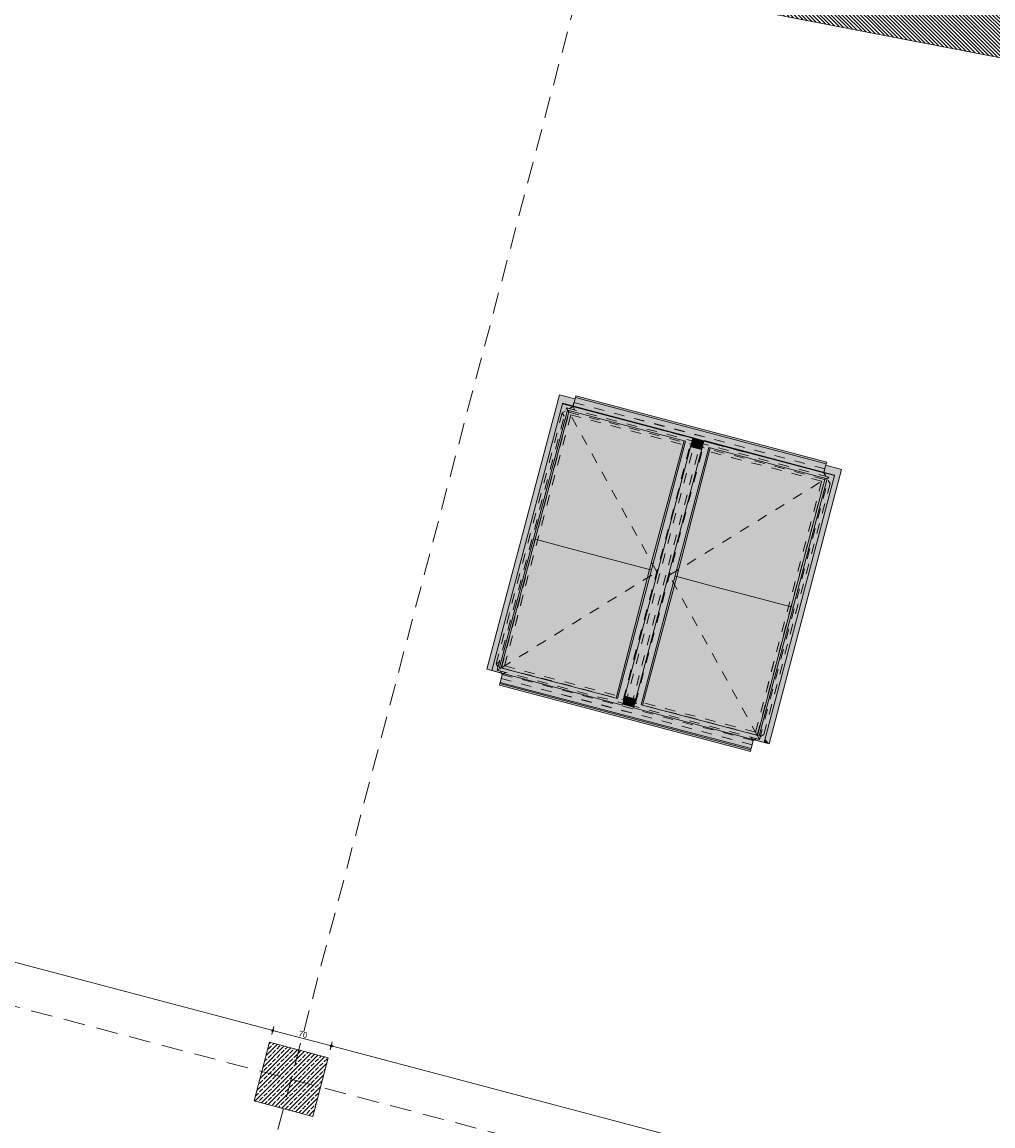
# Model space of a CAD drawing. Header units: millimetres. Extents: x -176817 to 18864955, y -12996033 to 201123.
# Tile 95 of 256: x 105234 to 116455, y 61504 to 74261. Entities that reach past the tile are written whole.
import ezdxf
from ezdxf.enums import TextEntityAlignment as Align

# ---------------------------------------------------------------- set-up
doc = ezdxf.new("R2010")
doc.units = ezdxf.units.MM
doc.header["$MEASUREMENT"] = 0
doc.linetypes.add('Przerywana', pattern=[240, 120, -120])
doc.linetypes.add('Przerywana długa', pattern=[390, 250, -140])
for name, color, linetype in [('213-A Wymiarowanie wewnętrzne', 7, 'Continuous'), ('232-A Klapy oddymiające', 7, 'Continuous'), ('232-A Klapy oddymiające podkład', 7, 'Continuous'), ('410-K Osie', 7, 'Continuous'), ('440-K Słupy', 7, 'Continuous'), ('842-G Opisy PW PZT', 7, 'Continuous')]:
    doc.layers.add(name, color=color, linetype=linetype)
doc.styles.add('STYL_AUTOMATYCZNY_4', font='arial.ttf')
doc.styles.add('STYL_AUTOMATYCZNY_8', font='ARIALN.TTF')
doc.dimstyles.new('STYL_AUTOMATYCZNY__3', dxfattribs={"dimtxt": 64.999998, "dimasz": 47.5, "dimexe": 0.18, "dimexo": 0.0625, "dimgap": 0, "dimtad": 1, "dimdec": 1, "dimlfac": 0.1, "dimzin": 0, "dimdsep": 46, "dimtxsty": 'STYL_AUTOMATYCZNY_4', "dimblk": 'ARROWHEAD_11', "dimblk1": 'ARROWHEAD_11', "dimblk2": 'ARROWHEAD_11', "dimcen": 0.09, "dimclrd": 30, "dimclre": 30, "dimclrt": 30, "dimazin": 0, "dimtfac": 1, "dimtdec": 4, "dimtmove": 0, "dimatfit": 3, "dimfxl": 0, "dimtolj": 1, "dimtzin": 0, "dimarcsym": 0})

# ---------------------------------------------------------------- blocks, each defined once
blk = doc.blocks.new('Słup_120_2', base_point=(108344, 62042))
at = {"layer": '440-K Słupy', "linetype": 'Continuous', "lineweight": 0, "true_color": 0x000000}
h = blk.add_hatch(dxfattribs=at)
h.set_pattern_fill('Beton_zbrojony_0002', color=18, style=0, pattern_type=2)
h.set_pattern_definition([(45, (0, 0), (-49.497475, 49.497475), []), (45, (-24.75, 24.75), (-49.497475, 49.497475), [52.5, -17.5])])
h.paths.add_polyline_path([(107916, 61793), (108593, 61614), (108771, 62291), (108094, 62470)])
at = {"layer": '440-K Słupy', "color": 7, "linetype": 'Continuous', "lineweight": 0, "flags": 128}
blk.add_lwpolyline([(107916, 61793), (108593, 61614), (108771, 62291), (108094, 62470)], close=True, dxfattribs=at)
blk = doc.blocks.new('Klapa mcr_PROLIGHT_DVP[274]_2', base_point=(112655, 67937))
at = {"layer": '232-A Klapy oddymiające', "linetype": 'Continuous', "lineweight": 0, "true_color": 0xffffff}
for points in [[(111479, 69855), (111529, 69842), (111443, 69953), (110606, 66781), (110924, 67752), (111000, 68039)], [(111443, 69953), (111622, 69897), (111624, 69905)], [(111602, 69823), (111622, 69897), (111443, 69953), (111529, 69842)], [(111624, 69905), (111624, 69905), (111443, 69953), (111443, 69953)], [(114222, 69237), (111628, 69922), (111602, 69823), (111936, 69735)], [(111628, 69922), (114533, 69175), (111633, 69940)], [(114533, 69175), (111628, 69922), (114528, 69157)], [(114533, 69175), (111633, 69941), (111633, 69940)], [(114533, 69175), (114533, 69175), (111633, 69940)], [(111536, 69776), (111478, 69850), (110664, 66767)], [(112987, 69452), (111479, 69855), (111478, 69850)], [(111536, 69776), (112900, 69416), (111478, 69850)], [(112900, 69416), (112987, 69452), (111478, 69850)], [(112987, 69452), (112989, 69457), (111479, 69855)], [(110751, 66803), (111536, 69776), (110664, 66767)], [(111164, 68284), (111556, 69771), (111555, 69771), (111424, 69355), (111143, 68290)], [(111605, 68167), (111567, 69768), (111556, 69771), (111164, 68284)], [(111424, 69355), (111555, 69771), (111536, 69776)], [(112215, 69597), (111567, 69768), (111605, 68167)], [(114502, 69058), (114528, 69157), (114222, 69237), (111936, 69735), (112989, 69457), (112988, 69457), (113115, 69423), (113116, 69424)], [(111825, 68109), (112220, 69596), (112215, 69597), (111605, 68167)], [(112046, 68050), (112225, 69594), (112220, 69596), (111825, 68109)], [(112046, 68050), (112487, 67935), (112236, 69591), (112225, 69594)], [(112884, 69420), (112236, 69591), (112487, 67935)], [(112173, 66368), (112987, 69452), (112116, 66443)], [(112987, 69452), (112900, 69416), (112116, 66443)], [(113172, 69344), (113114, 69419), (112300, 66335)], [(112630, 68391), (112900, 69416), (112884, 69420), (112487, 67935)], [(113095, 69344), (113103, 69377), (112975, 69408), (112968, 69378)], [(113103, 69377), (113111, 69407), (112984, 69440), (112975, 69408)], [(112984, 69441), (113111, 69408), (113112, 69409), (112985, 69442)], [(113111, 69407), (113111, 69408), (112984, 69441), (112984, 69440)], [(113112, 69409), (113115, 69422), (112988, 69456), (112985, 69444), (112995, 69440)], [(112995, 69440), (112985, 69444), (112985, 69442)], [(113115, 69423), (112988, 69457), (112988, 69456), (113115, 69422)], [(113114, 69419), (114624, 69020), (113116, 69424)], [(114537, 68984), (113114, 69419), (113172, 69344)], [(114624, 69020), (113114, 69419), (114537, 68984)], [(114624, 69020), (114625, 69025), (113116, 69424)], [(112388, 66371), (113172, 69344), (112300, 66335)], [(112412, 67273), (112879, 68529), (113090, 69328), (112963, 69361)], [(112800, 67852), (113188, 69340), (113187, 69340), (113079, 68991), (112780, 67858)], [(113241, 67735), (113199, 69337), (113188, 69340), (112800, 67852)], [(113091, 69329), (112964, 69363), (112963, 69361), (113090, 69328)], [(113091, 69331), (113094, 69344), (113021, 69364), (112968, 69378), (112964, 69364)], [(113091, 69330), (113091, 69331), (112964, 69364), (112964, 69363)], [(113091, 69330), (112964, 69363), (112964, 69363), (113091, 69329)], [(113091, 69330), (113091, 69330), (112964, 69363), (112964, 69363)], [(113091, 69330), (113091, 69330), (112964, 69363), (112964, 69363)], [(113094, 69344), (113095, 69344), (113021, 69364)], [(113187, 69340), (113172, 69344), (113079, 68991)], [(113847, 69166), (113199, 69337), (113241, 67735)], [(113241, 67735), (113462, 67677), (113852, 69165), (113847, 69166)], [(113462, 67677), (113683, 67619), (113858, 69163), (113852, 69165)], [(114124, 67503), (113868, 69161), (113858, 69163), (113683, 67619)], [(114124, 67503), (114516, 68990), (113868, 69161)], [(113810, 65937), (114624, 69020), (113752, 66011)], [(113752, 66011), (114624, 69020), (114537, 68984)], [(113868, 65920), (114705, 69092), (114386, 68121), (114366, 68045), (113821, 65980)], [(114705, 69092), (114575, 69039), (114625, 69025), (114386, 68121)], [(114575, 69039), (114705, 69092), (114524, 69140), (114502, 69058)], [(114705, 69092), (114524, 69140), (114524, 69140), (114705, 69092)], [(114266, 67959), (114537, 68984), (114516, 68990), (114124, 67503)], [(112327, 66436), (112879, 68529), (112412, 67273), (112200, 66470)], [(112508, 67929), (112630, 68391), (112487, 67935)], [(110772, 66797), (111164, 68284), (111023, 67832), (110751, 66803), (110761, 66800)], [(110772, 66797), (111420, 66626), (111164, 68284)], [(111023, 67832), (111164, 68284), (111143, 68290)], [(111430, 66624), (111605, 68167), (111164, 68284), (111420, 66626)], [(111430, 66624), (111435, 66622), (111825, 68109), (111605, 68167)], [(112046, 68050), (111825, 68109), (111435, 66622), (111441, 66621)], [(112089, 66450), (112046, 68050), (111441, 66621)], [(112099, 66447), (112487, 67935), (112046, 68050), (112089, 66450)], [(112209, 66796), (112508, 67929), (112487, 67935), (112099, 66447), (112101, 66447)], [(114266, 67959), (114124, 67503), (114144, 67498)], [(110675, 66810), (110924, 67752), (110606, 66781)], [(112404, 66367), (112800, 67852), (112658, 67396), (112388, 66371), (112392, 66370)], [(112404, 66367), (113052, 66196), (112800, 67852)], [(112800, 67852), (112780, 67858), (112658, 67396)], [(113062, 66193), (113241, 67735), (112800, 67852), (113052, 66196)], [(113068, 66192), (113462, 67677), (113241, 67735), (113062, 66193)], [(113073, 66190), (113683, 67619), (113462, 67677), (113068, 66192)], [(113073, 66190), (113721, 66019), (113683, 67619)], [(113732, 66016), (114124, 67503), (113683, 67619), (113721, 66019)], [(113864, 66436), (114144, 67498), (114124, 67503), (113732, 66016), (113733, 66016)], [(110787, 66733), (110787, 66734), (110664, 66767), (110664, 66767), (110675, 66810), (110606, 66781)], [(110664, 66767), (112173, 66368), (110751, 66803)], [(110751, 66803), (112173, 66368), (112116, 66443)], [(110751, 66803), (112116, 66443), (110751, 66803)], [(113659, 65864), (111291, 66601), (110787, 66734), (110760, 66629)], [(112116, 66443), (112099, 66447), (112089, 66450), (111430, 66624), (111420, 66626), (110761, 66800), (110802, 66789), (112116, 66443)], [(112101, 66447), (112116, 66443), (112209, 66796)], [(110751, 66598), (113651, 65833), (110756, 66616)], [(113656, 65851), (110760, 66629), (110756, 66616)], [(113656, 65851), (110756, 66616), (113651, 65833)], [(113656, 65851), (113659, 65864), (110760, 66629)], [(113659, 65864), (113687, 65969), (112300, 66335), (112300, 66335), (112303, 66343), (112176, 66376), (112173, 66368), (111291, 66601)], [(112325, 66429), (112325, 66430), (112199, 66463), (112198, 66463)], [(112326, 66432), (112327, 66436), (112200, 66470), (112199, 66465)], [(112325, 66430), (112326, 66432), (112199, 66465), (112199, 66463)], [(112176, 66377), (112303, 66344), (112306, 66354), (112179, 66388)], [(112303, 66343), (112303, 66344), (112176, 66377), (112176, 66376)], [(112306, 66354), (112313, 66384), (112187, 66420), (112179, 66388)], [(112313, 66384), (112322, 66416), (112195, 66450), (112187, 66420)], [(112322, 66417), (112325, 66429), (112198, 66463), (112195, 66451), (112279, 66428)], [(112279, 66428), (112195, 66451), (112195, 66450)], [(112322, 66416), (112322, 66416), (112195, 66450), (112195, 66450)], [(112322, 66416), (112322, 66417), (112195, 66450), (112195, 66450)], [(112300, 66335), (113810, 65937), (112388, 66371)], [(113810, 65937), (113752, 66011), (112388, 66371)], [(113741, 66014), (113701, 66024), (112388, 66371), (112388, 66371)], [(113752, 66011), (113752, 66011), (113732, 66016), (113721, 66019), (113062, 66193), (113052, 66196), (112392, 66370), (112432, 66359)], [(113752, 66011), (113864, 66436), (113733, 66016)], [(113868, 65920), (113810, 65938), (113810, 65937), (113687, 65969), (113687, 65968)], [(113868, 65920), (113821, 65980), (113811, 65941), (113810, 65938)]]:
    blk.add_hatch(color=7, dxfattribs=at).paths.add_polyline_path(points)
at = {"layer": '232-A Klapy oddymiające', "color": 7, "linetype": 'Continuous', "lineweight": 0}
for p, q in [((111443, 69953), (110606, 66781)), ((111443, 69953), (111624, 69905)), ((111443, 69953), (111443, 69953)), ((111624, 69905), (111443, 69953)), ((111602, 69823), (111628, 69922)), ((111633, 69940), (111628, 69922)), ((111628, 69922), (114528, 69157)), ((114533, 69175), (111633, 69941)), ((111633, 69941), (111633, 69940)), ((114533, 69175), (111633, 69940)), ((111478, 69850), (110664, 66767)), ((111479, 69855), (111478, 69850)), ((112987, 69452), (111478, 69850)), ((112989, 69457), (111479, 69855)), ((111536, 69776), (110751, 66803)), ((111556, 69771), (111164, 68284)), ((111536, 69776), (112900, 69416)), ((112900, 69416), (112116, 66443)), ((112173, 66368), (112987, 69452)), ((113114, 69419), (112300, 66335)), ((112487, 67935), (112884, 69420)), ((113111, 69407), (112984, 69440)), ((112987, 69452), (112989, 69457)), ((113115, 69422), (112988, 69456)), ((113116, 69424), (113114, 69419)), ((114624, 69020), (113114, 69419)), ((114625, 69025), (113116, 69424)), ((113172, 69344), (112388, 66371)), ((113188, 69340), (112800, 67852)), ((112963, 69361), (113090, 69328)), ((112964, 69364), (113091, 69331)), ((112964, 69363), (113091, 69330)), ((113091, 69330), (112964, 69363)), ((112968, 69378), (113095, 69344)), ((113172, 69344), (114537, 68984)), ((114502, 69058), (114528, 69157)), ((114528, 69157), (114533, 69175)), ((114533, 69175), (114533, 69175)), ((113810, 65937), (114624, 69020)), ((113868, 65920), (114705, 69092)), ((114524, 69140), (114705, 69092)), ((114705, 69092), (114524, 69140)), ((114624, 69020), (114625, 69025)), ((114705, 69092), (114705, 69092)), ((114537, 68984), (113752, 66011)), ((114124, 67503), (114516, 68990)), ((111164, 68284), (110772, 66797)), ((111143, 68290), (111164, 68284)), ((111164, 68284), (111605, 68167)), ((111605, 68167), (111825, 68109)), ((111825, 68109), (112046, 68050)), ((112046, 68050), (112487, 67935)), ((112099, 66447), (112487, 67935)), ((112487, 67935), (112508, 67929)), ((112800, 67852), (112404, 66367)), ((112780, 67858), (112800, 67852)), ((112800, 67852), (113241, 67735)), ((113241, 67735), (113462, 67677)), ((113462, 67677), (113683, 67619)), ((113683, 67619), (114124, 67503)), ((113732, 66016), (114124, 67503)), ((114124, 67503), (114144, 67498)), ((110606, 66781), (110787, 66733)), ((110664, 66767), (112173, 66368)), ((110751, 66803), (112116, 66443)), ((111420, 66626), (110751, 66803)), ((110787, 66734), (110760, 66629)), ((110756, 66616), (110751, 66598)), ((110751, 66598), (113651, 65833)), ((110760, 66629), (110756, 66616)), ((113656, 65851), (110756, 66616)), ((113659, 65864), (110760, 66629)), ((112326, 66432), (112199, 66465)), ((112200, 66470), (112327, 66436)), ((112116, 66443), (112099, 66447)), ((112176, 66377), (112303, 66344)), ((112179, 66388), (112306, 66354)), ((112195, 66450), (112322, 66416)), ((112198, 66463), (112325, 66429)), ((112388, 66371), (113752, 66011)), ((113052, 66196), (112388, 66371)), ((112300, 66335), (113810, 65937)), ((113687, 65969), (113659, 65864)), ((113687, 65968), (113868, 65920)), ((113752, 66011), (113732, 66016)), ((113651, 65833), (113656, 65851)), ((113656, 65851), (113659, 65864))]:
    blk.add_line(p, q, dxfattribs=at)
blk = doc.blocks.new('*D3038')
at = {"layer": '213-A Wymiarowanie wewnętrzne', "linetype": 'Continuous', "lineweight": 200}
for points in [[(93325, 66511), (93326, 66506), (93328, 66502), (93332, 66499), (93337, 66498), (93342, 66499), (93346, 66502), (93349, 66506), (93350, 66511), (93349, 66515), (93346, 66520), (93342, 66522), (93337, 66523), (93332, 66522), (93328, 66520), (93326, 66515)], [(108118, 62607), (108119, 62602), (108122, 62598), (108126, 62595), (108131, 62595), (108135, 62595), (108140, 62598), (108142, 62602), (108143, 62607), (108142, 62612), (108140, 62616), (108135, 62619), (108131, 62620), (108126, 62619), (108122, 62616), (108119, 62612)]]:
    blk.add_hatch(color=30, dxfattribs=at).paths.add_polyline_path(points)
at = {"layer": '213-A Wymiarowanie wewnętrzne', "color": 30, "linetype": 'Continuous', "lineweight": 0}
for p, q in [((93325, 66465), (93334, 66499)), ((93349, 66508), (108119, 62610)), ((108134, 62619), (108143, 62652))]:
    blk.add_line(p, q, dxfattribs=at)
blk.add_circle((108131, 62607), 12.5, dxfattribs=at)
at = {"layer": '213-A Wymiarowanie wewnętrzne', "color": 30, "lineweight": 200, "insert": (100629, 64600), "char_height": 65, "attachment_point": 7, "rotation": 345.218, "style": 'STYL_AUTOMATYCZNY_4'}
blk.add_mtext('\\A1;{\\pql;\\fArial|b0|i0|c238|p0;\\W1.000000;1\xa0530}', dxfattribs=at)
blk = doc.blocks.new('ARROWHEAD_11')
at = {"color": 0, "linetype": 'Continuous', "lineweight": 0}
blk.add_line((0, 0), (-1, 0), dxfattribs=at)
at = {"color": 0, "linetype": 'Continuous', "lineweight": 0, "const_width": 0.25, "flags": 128}
blk.add_lwpolyline([(-0.125, 0, 1), (0.125, 0, 1)], format="xyb", close=True, dxfattribs=at)
blk = doc.blocks.new('*D3039')
at = {"layer": '213-A Wymiarowanie wewnętrzne', "linetype": 'Continuous', "lineweight": 200}
for points in [[(108118, 62607), (108119, 62602), (108122, 62598), (108126, 62595), (108131, 62595), (108135, 62595), (108140, 62598), (108142, 62602), (108143, 62607), (108142, 62612), (108140, 62616), (108135, 62619), (108131, 62620), (108126, 62619), (108122, 62616), (108119, 62612)], [(108795, 62428), (108796, 62424), (108799, 62420), (108803, 62417), (108808, 62416), (108812, 62417), (108816, 62420), (108819, 62424), (108820, 62428), (108819, 62433), (108816, 62437), (108812, 62440), (108808, 62441), (108803, 62440), (108799, 62437), (108796, 62433)]]:
    blk.add_hatch(color=30, dxfattribs=at).paths.add_polyline_path(points)
at = {"layer": '213-A Wymiarowanie wewnętrzne', "color": 30, "linetype": 'Continuous', "lineweight": 0}
for p, q in [((108119, 62562), (108127, 62595)), ((108143, 62604), (108795, 62432)), ((108811, 62441), (108819, 62474))]:
    blk.add_line(p, q, dxfattribs=at)
at = {"layer": '213-A Wymiarowanie wewnętrzne', "color": 30, "lineweight": 200, "insert": (108424, 62543), "char_height": 65, "attachment_point": 7, "rotation": 345.218, "style": 'STYL_AUTOMATYCZNY_4'}
blk.add_mtext('\\A1;{\\pql;\\fArial|b0|i0|c238|p0;\\W1.000000;70}', dxfattribs=at)
blk = doc.blocks.new('*D3040')
at = {"layer": '213-A Wymiarowanie wewnętrzne', "linetype": 'Continuous', "lineweight": 200}
for points in [[(108795, 62428), (108796, 62424), (108799, 62420), (108803, 62417), (108808, 62416), (108812, 62417), (108816, 62420), (108819, 62424), (108820, 62428), (108819, 62433), (108816, 62437), (108812, 62440), (108808, 62441), (108803, 62440), (108799, 62437), (108796, 62433)], [(123589, 58525), (123590, 58520), (123592, 58516), (123596, 58513), (123601, 58512), (123606, 58513), (123610, 58516), (123613, 58520), (123614, 58525), (123613, 58530), (123610, 58534), (123606, 58536), (123601, 58537), (123596, 58536), (123592, 58534), (123590, 58530)]]:
    blk.add_hatch(color=30, dxfattribs=at).paths.add_polyline_path(points)
at = {"layer": '213-A Wymiarowanie wewnętrzne', "color": 30, "linetype": 'Continuous', "lineweight": 0}
for p, q in [((108796, 62383), (108804, 62416)), ((108820, 62425), (123589, 58528))]:
    blk.add_line(p, q, dxfattribs=at)
blk.add_circle((108808, 62428), 12.5, dxfattribs=at)
at = {"layer": '213-A Wymiarowanie wewnętrzne', "color": 30, "lineweight": 200, "insert": (116100, 60518), "char_height": 65, "attachment_point": 7, "rotation": 345.218, "style": 'STYL_AUTOMATYCZNY_4'}
blk.add_mtext('\\A1;{\\pql;\\fArial|b0|i0|c238|p0;\\W1.000000;1\xa0530}', dxfattribs=at)
blk = doc.blocks.new('*D3218')
at = {"layer": '213-A Wymiarowanie wewnętrzne', "linetype": 'Continuous', "lineweight": 200}
for points in [[(127018, 74486), (127018, 74481), (127021, 74477), (127025, 74475), (127030, 74474), (127035, 74475), (127039, 74477), (127042, 74481), (127043, 74486), (127042, 74491), (127039, 74495), (127035, 74498), (127030, 74499), (127025, 74498), (127021, 74495), (127018, 74491)], [(122820, 58581), (122821, 58576), (122824, 58572), (122828, 58569), (122833, 58568), (122838, 58569), (122842, 58572), (122844, 58576), (122845, 58581), (122844, 58585), (122842, 58589), (122838, 58592), (122833, 58593), (122828, 58592), (122824, 58589), (122821, 58585)]]:
    blk.add_hatch(color=30, dxfattribs=at).paths.add_polyline_path(points)
at = {"layer": '213-A Wymiarowanie wewnętrzne', "color": 30, "linetype": 'Continuous', "lineweight": 0}
blk.add_line((127027, 74474), (122836, 58593), dxfattribs=at)
at = {"layer": '213-A Wymiarowanie wewnętrzne', "color": 30, "lineweight": 200, "insert": (124890, 66429), "char_height": 65, "attachment_point": 7, "rotation": 75.218, "style": 'STYL_AUTOMATYCZNY_4'}
blk.add_mtext('\\A1;{\\pql;\\fArial|b0|i0|c238|p0;\\W1.000000;1\xa0645}', dxfattribs=at)
blk = doc.blocks.new('*D3219')
at = {"layer": '213-A Wymiarowanie wewnętrzne', "linetype": 'Continuous', "lineweight": 200}
for points in [[(122820, 58581), (122821, 58576), (122824, 58572), (122828, 58569), (122833, 58568), (122838, 58569), (122842, 58572), (122844, 58576), (122845, 58581), (122844, 58585), (122842, 58589), (122838, 58592), (122833, 58593), (122828, 58592), (122824, 58589), (122821, 58585)], [(122642, 57904), (122643, 57899), (122646, 57895), (122650, 57892), (122654, 57891), (122659, 57892), (122663, 57895), (122666, 57899), (122667, 57904), (122666, 57909), (122663, 57913), (122659, 57915), (122654, 57916), (122650, 57915), (122646, 57913), (122643, 57909)]]:
    blk.add_hatch(color=30, dxfattribs=at).paths.add_polyline_path(points)
at = {"layer": '213-A Wymiarowanie wewnętrzne', "color": 30, "linetype": 'Continuous', "lineweight": 0}
for p, q in [((122830, 58569), (122658, 57916)), ((122788, 58593), (122821, 58584)), ((122845, 58577), (122878, 58569))]:
    blk.add_line(p, q, dxfattribs=at)
blk.add_circle((122833, 58581), 12.5, dxfattribs=at)
at = {"layer": '213-A Wymiarowanie wewnętrzne', "color": 30, "lineweight": 200, "insert": (122718, 58198), "char_height": 65, "attachment_point": 7, "rotation": 75.218, "style": 'STYL_AUTOMATYCZNY_4'}
blk.add_mtext('\\A1;{\\pql;\\fArial|b0|i0|c238|p0;\\W1.000000;70}', dxfattribs=at)
blk = doc.blocks.new('*D3220')
at = {"layer": '213-A Wymiarowanie wewnętrzne', "linetype": 'Continuous', "lineweight": 200}
for points in [[(122642, 57904), (122643, 57899), (122646, 57895), (122650, 57892), (122654, 57891), (122659, 57892), (122663, 57895), (122666, 57899), (122667, 57904), (122666, 57909), (122663, 57913), (122659, 57915), (122654, 57916), (122650, 57915), (122646, 57913), (122643, 57909)], [(113125, 21838), (113126, 21833), (113129, 21829), (113133, 21827), (113138, 21826), (113142, 21827), (113146, 21829), (113149, 21833), (113150, 21838), (113149, 21843), (113146, 21847), (113142, 21850), (113138, 21851), (113133, 21850), (113129, 21847), (113126, 21843)]]:
    blk.add_hatch(color=30, dxfattribs=at).paths.add_polyline_path(points)
at = {"layer": '213-A Wymiarowanie wewnętrzne', "color": 30, "linetype": 'Continuous', "lineweight": 0}
for p, q in [((122651, 57892), (113141, 21850)), ((122609, 57916), (122642, 57907)), ((122666, 57901), (122700, 57892))]:
    blk.add_line(p, q, dxfattribs=at)
blk.add_circle((122654, 57904), 12.5, dxfattribs=at)
at = {"layer": '213-A Wymiarowanie wewnętrzne', "color": 30, "lineweight": 200, "insert": (117855, 39766), "char_height": 65, "attachment_point": 7, "rotation": 75.218, "style": 'STYL_AUTOMATYCZNY_4'}
blk.add_mtext('\\A1;{\\pql;\\fArial|b0|i0|c238|p0;\\W1.000000;3\xa0730}', dxfattribs=at)
blk = doc.blocks.new('*D3224')
at = {"layer": '213-A Wymiarowanie wewnętrzne', "linetype": 'Continuous', "lineweight": 200}
for points in [[(158093, 66907), (158094, 66902), (158097, 66898), (158101, 66895), (158106, 66894), (158111, 66895), (158115, 66898), (158117, 66902), (158118, 66907), (158117, 66911), (158115, 66915), (158111, 66918), (158106, 66919), (158101, 66918), (158097, 66915), (158094, 66911)], [(157940, 66326), (157941, 66322), (157944, 66318), (157948, 66315), (157953, 66314), (157957, 66315), (157961, 66318), (157964, 66322), (157965, 66326), (157964, 66331), (157961, 66335), (157957, 66338), (157953, 66339), (157948, 66338), (157944, 66335), (157941, 66331)]]:
    blk.add_hatch(color=30, dxfattribs=at).paths.add_polyline_path(points)
at = {"layer": '213-A Wymiarowanie wewnętrzne', "color": 30, "linetype": 'Continuous', "lineweight": 0}
for p, q in [((158103, 66895), (157956, 66339)), ((158060, 66919), (158094, 66910)), ((158112, 66931), (158109, 66919)), ((158118, 66903), (158151, 66895)), ((157907, 66338), (157941, 66330)), ((157965, 66323), (157998, 66315))]:
    blk.add_line(p, q, dxfattribs=at)
for centre in [(158106, 66907), (157953, 66326)]:
    blk.add_circle(centre, 12.5, dxfattribs=at)
at = {"layer": '213-A Wymiarowanie wewnętrzne', "color": 30, "lineweight": 200, "insert": (158004, 66572), "char_height": 65, "attachment_point": 7, "rotation": 75.218, "style": 'STYL_AUTOMATYCZNY_4'}
blk.add_mtext('\\A1;{\\pql;\\fArial|b0|i0|c238|p0;\\W1.000000;60}', dxfattribs=at)
blk = doc.blocks.new('*D3225')
at = {"layer": '213-A Wymiarowanie wewnętrzne', "linetype": 'Continuous', "lineweight": 200}
for points in [[(157940, 66326), (157941, 66322), (157944, 66318), (157948, 66315), (157953, 66314), (157957, 66315), (157961, 66318), (157964, 66322), (157965, 66326), (157964, 66331), (157961, 66335), (157957, 66338), (157953, 66339), (157948, 66338), (157944, 66335), (157941, 66331)], [(153743, 50421), (153744, 50416), (153747, 50412), (153751, 50409), (153756, 50408), (153760, 50409), (153764, 50412), (153767, 50416), (153768, 50421), (153767, 50426), (153764, 50430), (153760, 50432), (153756, 50433), (153751, 50432), (153747, 50430), (153744, 50426)]]:
    blk.add_hatch(color=30, dxfattribs=at).paths.add_polyline_path(points)
at = {"layer": '213-A Wymiarowanie wewnętrzne', "color": 30, "linetype": 'Continuous', "lineweight": 0}
for p, q in [((157949, 66314), (153759, 50433)), ((153710, 50433), (153743, 50424)), ((153768, 50418), (153801, 50409))]:
    blk.add_line(p, q, dxfattribs=at)
blk.add_circle((153756, 50421), 12.5, dxfattribs=at)
at = {"layer": '213-A Wymiarowanie wewnętrzne', "color": 30, "lineweight": 200, "insert": (155813, 58269), "char_height": 65, "attachment_point": 7, "rotation": 75.218, "style": 'STYL_AUTOMATYCZNY_4'}
blk.add_mtext('\\A1;{\\pql;\\fArial|b0|i0|c238|p0;\\W1.000000;1\xa0645}', dxfattribs=at)
blk = doc.blocks.new('*D3226')
at = {"layer": '213-A Wymiarowanie wewnętrzne', "linetype": 'Continuous', "lineweight": 200}
for points in [[(153743, 50421), (153744, 50416), (153747, 50412), (153751, 50409), (153756, 50408), (153760, 50409), (153764, 50412), (153767, 50416), (153768, 50421), (153767, 50426), (153764, 50430), (153760, 50432), (153756, 50433), (153751, 50432), (153747, 50430), (153744, 50426)], [(153564, 49744), (153565, 49739), (153568, 49735), (153572, 49733), (153577, 49732), (153582, 49733), (153586, 49735), (153589, 49739), (153589, 49744), (153589, 49749), (153586, 49753), (153582, 49756), (153577, 49757), (153572, 49756), (153568, 49753), (153565, 49749)]]:
    blk.add_hatch(color=30, dxfattribs=at).paths.add_polyline_path(points)
at = {"layer": '213-A Wymiarowanie wewnętrzne', "color": 30, "linetype": 'Continuous', "lineweight": 0}
for p, q in [((153752, 50409), (153580, 49756)), ((153768, 50418), (153801, 50409))]:
    blk.add_line(p, q, dxfattribs=at)
at = {"layer": '213-A Wymiarowanie wewnętrzne', "color": 30, "lineweight": 200, "insert": (153641, 50038), "char_height": 65, "attachment_point": 7, "rotation": 75.218, "style": 'STYL_AUTOMATYCZNY_4'}
blk.add_mtext('\\A1;{\\pql;\\fArial|b0|i0|c238|p0;\\W1.000000;70}', dxfattribs=at)
blk = doc.blocks.new('*D3227')
at = {"layer": '213-A Wymiarowanie wewnętrzne', "linetype": 'Continuous', "lineweight": 200}
for points in [[(153564, 49744), (153565, 49739), (153568, 49735), (153572, 49733), (153577, 49732), (153582, 49733), (153586, 49735), (153589, 49739), (153589, 49744), (153589, 49749), (153586, 49753), (153582, 49756), (153577, 49757), (153572, 49756), (153568, 49753), (153565, 49749)], [(144048, 13679), (144049, 13674), (144051, 13670), (144055, 13667), (144060, 13666), (144065, 13667), (144069, 13670), (144072, 13674), (144073, 13679), (144072, 13683), (144069, 13687), (144065, 13690), (144060, 13691), (144055, 13690), (144051, 13687), (144049, 13683)]]:
    blk.add_hatch(color=30, dxfattribs=at).paths.add_polyline_path(points)
at = {"layer": '213-A Wymiarowanie wewnętrzne', "color": 30, "linetype": 'Continuous', "lineweight": 0}
for p, q in [((153532, 49756), (153565, 49747)), ((153574, 49732), (144063, 13691)), ((153589, 49741), (153622, 49732))]:
    blk.add_line(p, q, dxfattribs=at)
blk.add_circle((153577, 49744), 12.5, dxfattribs=at)
at = {"layer": '213-A Wymiarowanie wewnętrzne', "color": 30, "lineweight": 200, "insert": (148778, 31607), "char_height": 65, "attachment_point": 7, "rotation": 75.218, "style": 'STYL_AUTOMATYCZNY_4'}
blk.add_mtext('\\A1;{\\pql;\\fArial|b0|i0|c238|p0;\\W1.000000;3\xa0730}', dxfattribs=at)
blk = doc.blocks.new('*D3231')
at = {"layer": '213-A Wymiarowanie wewnętrzne', "linetype": 'Continuous', "lineweight": 200}
for points in [[(172104, 63210), (172104, 63205), (172107, 63201), (172111, 63198), (172116, 63197), (172121, 63198), (172125, 63201), (172128, 63205), (172129, 63210), (172128, 63214), (172125, 63218), (172121, 63221), (172116, 63222), (172111, 63221), (172107, 63218), (172104, 63214)], [(171950, 62630), (171951, 62625), (171954, 62621), (171958, 62618), (171963, 62617), (171968, 62618), (171972, 62621), (171974, 62625), (171975, 62630), (171974, 62634), (171972, 62638), (171968, 62641), (171963, 62642), (171958, 62641), (171954, 62638), (171951, 62634)]]:
    blk.add_hatch(color=30, dxfattribs=at).paths.add_polyline_path(points)
at = {"layer": '213-A Wymiarowanie wewnętrzne', "color": 30, "linetype": 'Continuous', "lineweight": 0}
for p, q in [((172113, 63198), (171966, 62642)), ((172071, 63222), (172104, 63213)), ((172122, 63234), (172119, 63222)), ((172128, 63206), (172161, 63198)), ((171918, 62641), (171951, 62633)), ((171975, 62626), (172008, 62618))]:
    blk.add_line(p, q, dxfattribs=at)
for centre in [(172116, 63210), (171963, 62630)]:
    blk.add_circle(centre, 12.5, dxfattribs=at)
at = {"layer": '213-A Wymiarowanie wewnętrzne', "color": 30, "lineweight": 200, "insert": (172014, 62875), "char_height": 65, "attachment_point": 7, "rotation": 75.218, "style": 'STYL_AUTOMATYCZNY_4'}
blk.add_mtext('\\A1;{\\pql;\\fArial|b0|i0|c238|p0;\\W1.000000;60}', dxfattribs=at)
blk = doc.blocks.new('*D3232')
at = {"layer": '213-A Wymiarowanie wewnętrzne', "linetype": 'Continuous', "lineweight": 200}
for points in [[(171950, 62630), (171951, 62625), (171954, 62621), (171958, 62618), (171963, 62617), (171968, 62618), (171972, 62621), (171974, 62625), (171975, 62630), (171974, 62634), (171972, 62638), (171968, 62641), (171963, 62642), (171958, 62641), (171954, 62638), (171951, 62634)], [(167753, 46724), (167754, 46719), (167757, 46715), (167761, 46712), (167766, 46711), (167771, 46712), (167775, 46715), (167777, 46719), (167778, 46724), (167777, 46729), (167775, 46733), (167771, 46735), (167766, 46736), (167761, 46735), (167757, 46733), (167754, 46729)]]:
    blk.add_hatch(color=30, dxfattribs=at).paths.add_polyline_path(points)
at = {"layer": '213-A Wymiarowanie wewnętrzne', "color": 30, "linetype": 'Continuous', "lineweight": 0}
blk.add_line((171960, 62617), (167769, 46736), dxfattribs=at)
at = {"layer": '213-A Wymiarowanie wewnętrzne', "color": 30, "lineweight": 200, "insert": (169823, 54572), "char_height": 65, "attachment_point": 7, "rotation": 75.218, "style": 'STYL_AUTOMATYCZNY_4'}
blk.add_mtext('\\A1;{\\pql;\\fArial|b0|i0|c238|p0;\\W1.000000;1\xa0645}', dxfattribs=at)
blk = doc.blocks.new('*D3233')
at = {"layer": '213-A Wymiarowanie wewnętrzne', "linetype": 'Continuous', "lineweight": 200}
for points in [[(167753, 46724), (167754, 46719), (167757, 46715), (167761, 46712), (167766, 46711), (167771, 46712), (167775, 46715), (167777, 46719), (167778, 46724), (167777, 46729), (167775, 46733), (167771, 46735), (167766, 46736), (167761, 46735), (167757, 46733), (167754, 46729)], [(167575, 46047), (167576, 46042), (167578, 46038), (167582, 46036), (167587, 46035), (167592, 46036), (167596, 46038), (167599, 46042), (167600, 46047), (167599, 46052), (167596, 46056), (167592, 46059), (167587, 46060), (167582, 46059), (167578, 46056), (167576, 46052)]]:
    blk.add_hatch(color=30, dxfattribs=at).paths.add_polyline_path(points)
at = {"layer": '213-A Wymiarowanie wewnętrzne', "color": 30, "linetype": 'Continuous', "lineweight": 0}
for p, q in [((167763, 46712), (167590, 46059)), ((167721, 46736), (167754, 46727)), ((167778, 46721), (167811, 46712)), ((167542, 46059), (167575, 46050)), ((167599, 46044), (167633, 46035))]:
    blk.add_line(p, q, dxfattribs=at)
for centre in [(167766, 46724), (167587, 46047)]:
    blk.add_circle(centre, 12.5, dxfattribs=at)
at = {"layer": '213-A Wymiarowanie wewnętrzne', "color": 30, "lineweight": 200, "insert": (167651, 46341), "char_height": 65, "attachment_point": 7, "rotation": 75.218, "style": 'STYL_AUTOMATYCZNY_4'}
blk.add_mtext('\\A1;{\\pql;\\fArial|b0|i0|c238|p0;\\W1.000000;70}', dxfattribs=at)
blk = doc.blocks.new('*D3234')
at = {"layer": '213-A Wymiarowanie wewnętrzne', "linetype": 'Continuous', "lineweight": 200}
for points in [[(167575, 46047), (167576, 46042), (167578, 46038), (167582, 46036), (167587, 46035), (167592, 46036), (167596, 46038), (167599, 46042), (167600, 46047), (167599, 46052), (167596, 46056), (167592, 46059), (167587, 46060), (167582, 46059), (167578, 46056), (167576, 46052)], [(158058, 9982), (158059, 9977), (158062, 9973), (158066, 9970), (158070, 9969), (158075, 9970), (158079, 9973), (158082, 9977), (158083, 9982), (158082, 9986), (158079, 9990), (158075, 9993), (158070, 9994), (158066, 9993), (158062, 9990), (158059, 9986)]]:
    blk.add_hatch(color=30, dxfattribs=at).paths.add_polyline_path(points)
at = {"layer": '213-A Wymiarowanie wewnętrzne', "color": 30, "linetype": 'Continuous', "lineweight": 0}
blk.add_line((167584, 46035), (158074, 9994), dxfattribs=at)
at = {"layer": '213-A Wymiarowanie wewnętrzne', "color": 30, "lineweight": 200, "insert": (162788, 27910), "char_height": 65, "attachment_point": 7, "rotation": 75.218, "style": 'STYL_AUTOMATYCZNY_4'}
blk.add_mtext('\\A1;{\\pql;\\fArial|b0|i0|c238|p0;\\W1.000000;3\xa0730}', dxfattribs=at)
blk = doc.blocks.new('Standardowy znacznik osi[627]_2', base_point=(114991, 87232))
at = {"layer": '410-K Osie', "color": 5, "linetype": 'Przerywana długa', "lineweight": 0}
blk.add_line((114225, 84331), (93199, 4649), dxfattribs=at)
at = {"layer": '410-K Osie', "color": 7, "lineweight": 0, "style": 'STYL_AUTOMATYCZNY_8'}
for tag, p in [('AC_MarkerText_1_0', (115044, 87402)), ('AC_MarkerText_1_1', (92423, 1676))]:
    blk.add_attdef(tag, text='', height=100, rotation=345.218, dxfattribs=at).set_placement(p, align=Align.TOP_CENTER)
blk = doc.blocks.new('Standardowy znacznik osi[634]_2', base_point=(28528, 83103))
at = {"layer": '410-K Osie', "color": 5, "linetype": 'Przerywana długa', "lineweight": 0}
blk.add_line((31429, 82338), (265450, 20586), dxfattribs=at)
at = {"layer": '410-K Osie', "color": 7, "lineweight": 0, "style": 'STYL_AUTOMATYCZNY_8'}
for tag, p in [('AC_MarkerText_1_0', (28428, 83183)), ('AC_MarkerText_1_1', (268492, 19837))]:
    blk.add_attdef(tag, text='', height=100, rotation=345.218, dxfattribs=at).set_placement(p, align=Align.TOP_CENTER)

msp = doc.modelspace()

# ---------------------------------------------------------------- hatches: boundary and pattern name
at = {"layer": '842-G Opisy PW PZT', "linetype": 'Continuous', "lineweight": 0, "true_color": 0xe8e8e8}
h = msp.add_hatch(dxfattribs=at)
h.set_pattern_fill('Pasy_0002', color=254, style=0, pattern_type=2)
h.set_pattern_definition([(134.93251, (101839.315, 70594.414), (21.238177, 21.188201), [])])
h.paths.add_polyline_path([(20311.76, 31594.87), (37993.06, 98601.3), (172924.44, 62996.33), (42984.58, 88008.54)])

# ---------------------------------------------------------------- linework, layer by layer
at = {"layer": '232-A Klapy oddymiające podkład', "color": 7, "linetype": 'Przerywana', "lineweight": 0}
for p, q in [((110725.98, 66770.76), (111526.08, 69802.89)), ((111526.08, 69802.89), (113008.25, 69411.78)), ((111526.08, 69802.89), (111554.55, 69754.01)), ((111560.79, 69793.73), (111599.95, 69816.54)), ((111612.7, 69864.88), (111599.95, 69816.54)), ((114500.66, 69051.11), (111599.95, 69816.54)), ((111622.75, 69777.38), (111599.95, 69816.54)), ((111612.39, 69863.68), (114513.08, 69098.25)), ((111612.7, 69864.88), (114513.4, 69099.46)), ((110712.32, 66844.65), (111477.74, 69745.36)), ((110774.86, 66799.23), (111554.55, 69754.01)), ((111477.74, 69745.36), (111511.91, 69765.26)), ((111500.56, 69706.19), (111477.74, 69745.36)), ((111554.55, 69754.01), (112959.37, 69383.31)), ((112208.15, 66379.65), (113008.25, 69411.78)), ((112959.37, 69383.31), (113008.25, 69411.78)), ((112179.68, 66428.54), (112959.37, 69383.31)), ((112275.9, 66361.78), (113076, 69393.91)), ((112324.78, 66390.25), (113104.47, 69345.02)), ((113071.74, 69377.75), (113003.99, 69395.63)), ((113072.06, 69378.96), (113004.31, 69396.84)), ((114558.18, 69002.8), (113076, 69393.91)), ((113104.47, 69345.02), (113076, 69393.91)), ((114509.3, 68974.33), (113104.47, 69345.02)), ((113535.21, 69305.87), (113535.25, 69305.86)), ((113452.24, 69224.34), (113434.27, 69229.08)), ((113452.24, 69224.34), (113452.29, 69224.33)), ((114513.4, 69099.46), (114500.66, 69051.11)), ((114523.46, 69011.96), (114500.66, 69051.11)), ((113729.61, 66019.55), (114509.3, 68974.33)), ((113758.08, 65970.67), (114558.18, 69002.8)), ((113806.41, 66028.2), (114571.84, 68928.91)), ((114558.18, 69002.8), (114509.3, 68974.33)), ((114571.84, 68928.91), (114551.94, 68963.08)), ((111025.57, 67639.85), (110944.63, 67333.11)), ((111025.57, 67639.85), (111025.62, 67639.83)), ((110869.21, 67439.23), (110869.26, 67439.22)), ((110751.49, 66867.47), (110712.32, 66844.65)), ((113926.28, 66874.42), (113845.34, 66567.69)), ((113926.28, 66874.42), (113926.33, 66874.41)), ((110712.32, 66844.65), (110735.14, 66805.48)), ((110725.98, 66770.76), (110774.86, 66799.23)), ((110725.98, 66770.76), (112208.15, 66379.65)), ((110760.69, 66761.6), (110783.49, 66722.45)), ((110770.74, 66674.1), (110783.49, 66722.45)), ((110774.86, 66799.23), (112179.68, 66428.54)), ((110822.65, 66745.25), (110783.49, 66722.45)), ((110783.49, 66722.45), (113684.21, 65957.02)), ((110770.74, 66674.1), (113671.43, 65908.68)), ((110771.06, 66675.31), (113671.75, 65909.89)), ((113963.31, 66622.78), (113963.35, 66622.77)), ((113845.86, 66569.62), (113845.9, 66569.61)), ((112179.68, 66428.54), (112208.15, 66379.65)), ((112279.85, 66376.72), (112212.09, 66394.6)), ((112280.16, 66377.93), (112212.41, 66395.81)), ((112324.78, 66390.25), (112275.9, 66361.78)), ((113758.08, 65970.67), (112275.9, 66361.78)), ((113729.61, 66019.55), (112324.78, 66390.25)), ((113896.27, 66368.74), (113896.32, 66368.72)), ((112686.81, 66323.63), (112668.85, 66328.37)), ((112670.78, 66327.86), (112670.83, 66327.85)), ((112686.81, 66323.63), (112686.86, 66323.62)), ((112718.75, 66211.78), (112718.8, 66211.77)), ((113661.4, 65996.18), (113684.21, 65957.02)), ((113671.43, 65908.68), (113684.21, 65957.02)), ((113723.36, 65979.83), (113684.21, 65957.02)), ((113758.08, 65970.67), (113729.61, 66019.55)), ((113806.41, 66028.2), (113767.24, 66005.38))]:
    msp.add_line(p, q, dxfattribs=at)
for points in [[(110774.86, 66799.23), (112569.53, 67905.93), (111554.55, 69754.01)], [(113729.61, 66019.55), (112714.63, 67867.64), (114509.3, 68974.33)]]:
    msp.add_lwpolyline(points, dxfattribs=at)
msp.add_lwpolyline([(111574.43, 69719.85), (114475.14, 68954.42), (113709.72, 66053.71), (110809.01, 66819.14)], close=True, dxfattribs=at)
at = {"layer": '842-G Opisy PW PZT', "color": 9, "linetype": 'Continuous', "lineweight": 0, "flags": 128}
msp.add_lwpolyline([(20311.76, 31594.87), (37993.06, 98601.3), (172924.44, 62996.33), (42984.58, 88008.54)], close=True, dxfattribs=at)

# ---------------------------------------------------------------- block references
at = {"layer": '232-A Klapy oddymiające', "color": 7, "linetype": 'Continuous', "lineweight": 0}
msp.add_blockref('Klapa mcr_PROLIGHT_DVP[274]_2', (112655.29, 67936.86), dxfattribs=at)
at = {"layer": '410-K Osie', "color": 5, "linetype": 'Continuous', "lineweight": 0}
for name, p in [('Standardowy znacznik osi[627]_2', (114990.6, 87232.11)), ('Standardowy znacznik osi[634]_2', (28528.31, 83103.23))]:
    msp.add_blockref(name, p, dxfattribs=at)
at = {"layer": '440-K Słupy', "color": 7, "lineweight": 0}
msp.add_blockref('Słup_120_2', (108343.57, 62042), dxfattribs=at)

# ---------------------------------------------------------------- dimensions: what is measured, and where the dimension line sits
at = {"layer": '213-A Wymiarowanie wewnętrzne', "color": 30, "linetype": 'Continuous', "lineweight": 200}
for base, p1, p2, angle, picture, middle, turn in [((157952.64, 66326.47), (82083.85, 86966.86), (81930.77, 86386.72), 255.218034, '*D3224', (157985.16, 66628.04), 75.218034), ((171962.93, 62629.51), (82083.85, 86966.86), (81930.77, 86386.72), 255.218034, '*D3231', (171995.45, 62931.08), 75.218034), ((122832.95, 58580.6), (81930.77, 86386.72), (77830.36, 70455.64), 255.218034, '*D3218', (124887.48, 66544.96), 75.218034), ((153755.57, 50420.9), (81930.77, 86386.72), (77830.36, 70455.64), 255.218034, '*D3225', (155810.1, 58385.26), 75.218034), ((167765.85, 46723.94), (81930.77, 86386.72), (77830.36, 70455.64), 255.218034, '*D3232', (169820.38, 54688.3), 75.218034), ((122654.35, 57903.77), (77830.36, 70455.64), (77651.76, 69778.81), 255.218034, '*D3219', (122699.63, 58253.68), 75.218034), ((153576.97, 49744.07), (77830.36, 70455.64), (77651.76, 69778.81), 255.218034, '*D3226', (153622.25, 50093.99), 75.218034), ((167587.25, 46047.11), (77830.36, 70455.64), (77651.76, 69778.81), 255.218034, '*D3233', (167632.53, 46397.03), 75.218034), ((113137.57, 21838.26), (77651.76, 69778.81), (68134.99, 33713.3), 255.218034, '*D3220', (117851.96, 39882.59), 75.218034), ((144060.19, 13678.56), (77651.76, 69778.81), (68134.99, 33713.3), 255.218034, '*D3227', (148774.58, 31722.89), 75.218034), ((158070.47, 9981.6), (77651.76, 69778.81), (68134.99, 33713.3), 255.218034, '*D3234', (162784.86, 28025.93), 75.218034), ((108130.68, 62607.03), (93300.82, 66373.38), (108094.45, 62469.72), 345.218034, '*D3038', (100745.45, 64602.87), 345.218034), ((108807.52, 62428.44), (108094.45, 62469.72), (108771.28, 62291.12), 345.218034, '*D3039', (108480.6, 62561.76), 345.218034), ((123601.14, 58524.77), (108771.28, 62291.12), (123564.91, 58387.45), 345.218034, '*D3040', (116215.91, 60520.61), 345.218034)]:
    dim = msp.add_linear_dim(base=base, p1=p1, p2=p2, angle=angle, dimstyle='STYL_AUTOMATYCZNY__3', dxfattribs=at)
    dim.commit()
    dim.dimension.update_dxf_attribs({"geometry": picture, "text_midpoint": middle, "dimtype": 160, "text_rotation": turn})

doc.saveas('drawing.dxf')
